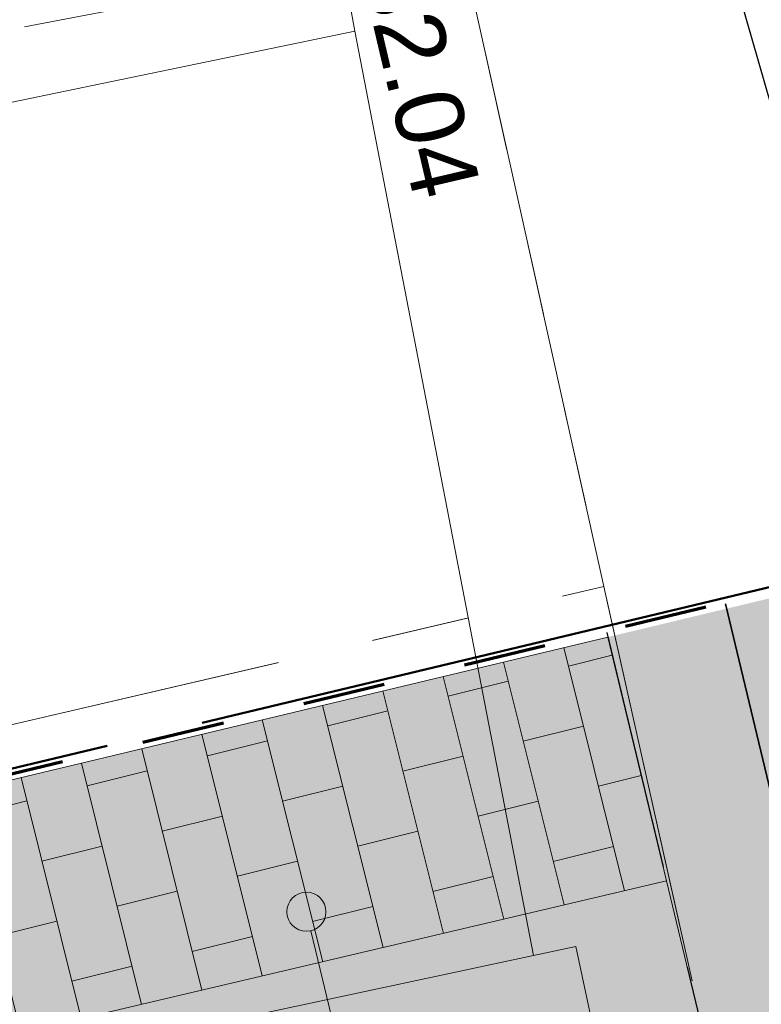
# Model space of a CAD drawing. Header units: metres. Extents: x 738076 to 738809, y 6589688 to 6590318.
# Tile 93 of 188: x 738409 to 738417, y 6590025 to 6590035. Entities that reach past the tile are written whole.
import ezdxf

# ---------------------------------------------------------------- set-up
doc = ezdxf.new("R2010")
doc.units = ezdxf.units.M
for name, pattern in [('ASFBET', [2.5, 1.5, -0.9999999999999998]), ('KATASTRIPIIR', [7, 4, -0.9999999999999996, 0.9999999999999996, -0.9999999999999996]), ('Katkend', [1.6933333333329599, 0.8466666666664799, -0.8466666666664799]), ('Kriipsjoon', [3.527298, 2.4692356, -1.0580624]), ('TOOPIIR', [7, 6, -1])]:
    doc.linetypes.add(name, pattern=pattern)
for name, color, linetype, lineweight in [('_GE (2D)', 7, 'Continuous', 5), ('_MA-joon kool (2D)', 7, 'Continuous', 5), ('_MA-pind kool (2D)', 7, 'Continuous', 5), ('_MA-teljed kool (2D)', 7, 'Continuous', 5), ('_MA-töömahtude piir (2D)', 7, 'Continuous', 5), ('AR-00 Teljed.AR', 7, 'Continuous', 25), ('MA-v2ikevorm-m88bel', 7, 'Continuous', 13), ('None', 7, 'Continuous', 5)]:
    doc.layers.add(name, color=color, linetype=linetype, lineweight=lineweight)
for name, color, linetype, lineweight, true_color in [('GE-HOONEDET', 7, 'Continuous', 5, 0x888888), ('GE-korgus-EH2000', 7, 'Continuous', 5, 0x888888), ('GE-PIIR', 7, 'Continuous', 18, 0xcc6600), ('GE-TEE', 7, 'Continuous', 5, 0x888888), ('GE-VTRASS', 7, 'Continuous', 5, 0x888888), ('MA-hoone teljed', 7, 'Continuous', 5, 0x888888), ('MA-MA  TEKST töömahtude piir', 6, 'Continuous', 70, 0xff00ff), ('MA-playtop kate', 7, 'Continuous', 5, 0x888888), ('MA-projektala piir', 7, 'TOOPIIR', 50, 0xdd0000), ('MA-tee graniitkivi 200x100mm. tumehall', 7, 'Continuous', 5, 0x636466), ('MA-tee graniitplaat 300xvaba mm. helehall', 7, 'Continuous', 5, 0x636466), ('MA-teraslehest katendiääris 4x100', 7, 'Kriipsjoon', 25, 0x6c3f99), ('MA-v2ikevorm-inventar', 7, 'Continuous', 5, 0x636466)]:
    doc.layers.add(name, color=color, linetype=linetype, lineweight=lineweight, true_color=true_color)
doc.styles.add('Arial', font='Arial')
doc.linetypes.add('-V-', pattern='A,10,-0.8000000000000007,-1.308667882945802,["V",Arial,S=1.4,R=0,X=-1.308667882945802,Y=-0.6999999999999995],-0.8913321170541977,10,-3', length=26)
pattern_1 = [(-76.52164066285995, (0.5510427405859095, 0.4603941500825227), (0.6304862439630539, 0.1511145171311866), [0.319278, -0.3287987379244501]), (-76.52164066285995, (0.788297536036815, 0.8502813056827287), (0.6304862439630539, 0.1511145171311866), [0.319278, -0.3287987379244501]), (103.4783593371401, (0.2372473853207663, 0.3898853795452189), (-0.6304862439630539, -0.1511145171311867), [0.319278, -0.3287987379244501]), (103.4783593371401, (0, 0), (-0.6304862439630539, -0.1511145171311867), [0.319278, -0.3287987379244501]), (13.47835933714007, (0.2372473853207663, 0.3898853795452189), (-0.1510524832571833, 0.6302274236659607), [0.64317372, -0.00516916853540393]), (13.47835933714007, (0.1628306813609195, 0.7003698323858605), (-0.1510524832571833, 0.6302274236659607), [0.64317372, -0.00516916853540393]), (13.47835933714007, (0, 0), (-0.1510524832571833, 0.6302274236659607), [0.64317372, -0.00516916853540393]), (13.47835933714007, (-0.07441670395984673, 0.3104844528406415), (-0.1510524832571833, 0.6302274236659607), [0.64317372, -0.00516916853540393])]
pattern_2 = [(104, (0, 0), (-0.6161377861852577, -0.153620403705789), []), (-166, (0, 0), (0.3072408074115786, -1.232275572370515), [0.6349999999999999, -0.6349999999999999]), (-166, (-0.7697581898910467, 0.4625173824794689), (0.3072408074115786, -1.232275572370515), [0.6349999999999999, -0.6349999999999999])]

# ---------------------------------------------------------------- blocks, each defined once
blk = doc.blocks.new('Hardscape (2D)-1')
at = {"layer": 'MA-tee graniitkivi 200x100mm. tumehall', "linetype": 'Continuous', "lineweight": 0, "true_color": 0x00ff00, "transparency": 33554687}
blk.add_hatch(color=3, dxfattribs=at).paths.add_polyline_path([(-0.06493923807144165, -0.02403476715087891), (-0.7582930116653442, -3.265124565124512), (52.55600128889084, 9.27927358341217), (51.85677333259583, 12.19662140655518)])
at = {"layer": 'MA-tee graniitkivi 200x100mm. tumehall', "linetype": 'Continuous', "lineweight": 0, "true_color": 0xcccccc, "transparency": 33554687}
blk.add_hatch(color=254, dxfattribs=at).paths.add_polyline_path([(-0.06493923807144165, -0.02403476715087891), (-0.7582930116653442, -3.265124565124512), (52.55600128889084, 9.27927358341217), (51.85677333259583, 12.19662140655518)])
blk.add_hatch(color=254, dxfattribs=at).paths.add_polyline_path([(-0.06493923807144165, -0.02403476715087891), (-0.7582930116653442, -3.265124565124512), (52.55600128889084, 9.27927358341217), (51.85677333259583, 12.19662140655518)])
blk.add_hatch(color=254, dxfattribs=at).paths.add_polyline_path([(-0.06493923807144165, -0.02403476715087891), (-0.7582930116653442, -3.265124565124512), (52.55600128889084, 9.27927358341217), (51.85677333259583, 12.19662140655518)])
at = {"layer": 'MA-tee graniitkivi 200x100mm. tumehall', "linetype": 'Continuous', "lineweight": 5, "true_color": 0x808080, "transparency": 33554687}
h = blk.add_hatch(dxfattribs=at)
h.set_pattern_fill('graniitkivi 200x100 mm_ tumehall', color=8, style=0, pattern_type=2)
h.set_pattern_definition([(-90.00000000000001, (0.6431737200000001, 0.3192780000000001), (0.6483428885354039, -1.042614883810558e-16), [0.319278, -0.3287987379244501]), (-90.00000000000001, (0.9647681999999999, 0.643128), (0.6483428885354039, -1.042614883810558e-16), [0.319278, -0.3287987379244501]), (90, (0.32158686, 0.32385), (-0.6483428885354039, 3.969955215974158e-17), [0.319278, -0.3287987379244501]), (90, (0, 0), (-0.6483428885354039, 3.969955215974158e-17), [0.319278, -0.3287987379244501]), (0, (0.32158686, 0.32385), (0, 0.6480767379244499), [0.64317372, -0.00516916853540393]), (0, (0.32158686, 0.643128), (0, 0.6480767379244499), [0.64317372, -0.00516916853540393]), (0, (0, 0), (0, 0.6480767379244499), [0.64317372, -0.00516916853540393]), (0, (0, 0.319278), (0, 0.6480767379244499), [0.64317372, -0.00516916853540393])])
h.paths.add_polyline_path([(-0.06493923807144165, -0.02403476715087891), (-0.7582930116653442, -3.265124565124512), (52.55600128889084, 9.27927358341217), (51.85677333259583, 12.19662140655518)])
h = blk.add_hatch(dxfattribs=at)
h.set_pattern_fill('graniitkivi 200x100 mm_ tumehall', color=8, angle=13.47835933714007, style=0, pattern_type=2)
h.set_pattern_definition(pattern_1)
h.paths.add_polyline_path([(-0.06493923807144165, -0.02403476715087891), (-0.7582930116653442, -3.265124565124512), (52.55600128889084, 9.27927358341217), (51.85677333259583, 12.19662140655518)])
h = blk.add_hatch(dxfattribs=at)
h.set_pattern_fill('graniitkivi 200x100 mm_ tumehall', color=8, angle=13.47835933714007, style=0, pattern_type=2)
h.set_pattern_definition(pattern_1)
h.paths.add_polyline_path([(-0.06493923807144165, -0.02403476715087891), (-0.7582930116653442, -3.265124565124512), (52.55600128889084, 9.27927358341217), (51.85677333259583, 12.19662140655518)])
at = {"layer": 'MA-tee graniitkivi 200x100mm. tumehall', "color": 253, "transparency": 33554687, "flags": 128}
blk.add_lwpolyline([(-0.06493923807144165, -0.02403476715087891), (-0.7582930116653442, -3.265124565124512), (52.55600128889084, 9.27927358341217), (51.85677333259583, 12.19662140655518)], close=True, dxfattribs=at)
at = {"layer": 'MA-tee graniitkivi 200x100mm. tumehall', "transparency": 33554687, "flags": 128}
blk.add_lwpolyline([(-0.06493923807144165, -0.02403476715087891), (-0.7582930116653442, -3.265124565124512), (52.55600128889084, 9.27927358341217), (51.85677333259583, 12.19662140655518)], close=True, dxfattribs=at)
blk.add_lwpolyline([(-0.06493923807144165, -0.02403476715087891), (-0.7582930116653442, -3.265124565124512), (52.55600128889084, 9.27927358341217), (51.85677333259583, 12.19662140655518)], close=True, dxfattribs=at)
blk.add_lwpolyline([(-0.06493923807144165, -0.02403476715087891), (-0.7582930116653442, -3.265124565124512), (52.55600128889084, 9.27927358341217), (51.85677333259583, 12.19662140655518)], close=True, dxfattribs=at)
at = {"layer": 'MA-tee graniitkivi 200x100mm. tumehall', "color": 0, "flags": 1}
for tag in ['instanceID', 'prm0_value', 'prm1_value', 'prm2_value', 'prm3_value', 'prm4_value', 'prm5_value', 'prm6_value', 'prm7_value', 'prm8_value', 'prm0_name', 'prm0_type', 'prm2_name', 'prm2_type', 'prm3_name', 'prm3_type', 'prm6_name', 'prm6_type', 'prm8_name', 'prm8_type', 'prm1_name', 'prm1_type', 'prm4_name', 'prm4_type', 'prm5_name', 'prm5_type', 'prm7_name', 'prm7_type', 'IFC_UUID']:
    blk.add_attdef(tag, (-2154052.671292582, -6234733.89573802), '', height=0.00018, dxfattribs=at)
blk = doc.blocks.new('Hardscape (2D)-3')
at = {"layer": 'MA-tee graniitplaat 300xvaba mm. helehall', "color": 0, "flags": 1}
for tag in ['instanceID', 'prm0_value', 'prm1_value', 'prm2_value', 'prm3_value', 'prm4_value', 'prm5_value', 'prm6_value', 'prm7_value', 'prm8_value', 'prm0_name', 'prm0_type', 'prm2_name', 'prm2_type', 'prm3_name', 'prm3_type', 'prm6_name', 'prm6_type', 'prm8_name', 'prm8_type', 'prm1_name', 'prm1_type', 'prm4_name', 'prm4_type', 'prm5_name', 'prm5_type', 'prm7_name', 'prm7_type', 'IFC_UUID']:
    blk.add_attdef(tag, (-2154051.977938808, -6234730.654648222), '', height=0.00018, dxfattribs=at)
at = {"color": 255, "linetype": 'Continuous', "lineweight": 5, "transparency": 33554687}
blk.add_wipeout([(7.881776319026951, 1.469384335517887), (7.334990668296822, -1.0865711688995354), (59.256703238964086, 11.134085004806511), (58.65769253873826, 13.633210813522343)], dxfattribs=at).dxf.layer = 'MA-v2ikevorm-m88bel'
at = {"layer": 'MA-tee graniitplaat 300xvaba mm. helehall', "linetype": 'Continuous', "lineweight": 0, "true_color": 0xeeeeee, "transparency": 33554687}
blk.add_hatch(color=7, dxfattribs=at).paths.add_polyline_path([(7.881776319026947, 1.469384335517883), (7.334990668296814, -1.086571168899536), (59.25670323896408, 11.13408500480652), (58.65769253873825, 13.63321081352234)])
blk.add_hatch(color=7, dxfattribs=at).paths.add_polyline_path([(7.881776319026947, 1.469384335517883), (7.334990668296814, -1.086571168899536), (59.25670323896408, 11.13408500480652), (58.65769253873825, 13.63321081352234)])
blk.add_hatch(color=7, dxfattribs=at).paths.add_polyline_path([(7.881776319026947, 1.469384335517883), (7.334990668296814, -1.086571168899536), (59.25670323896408, 11.13408500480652), (58.65769253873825, 13.63321081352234)])
at = {"layer": 'MA-tee graniitplaat 300xvaba mm. helehall', "linetype": 'Continuous', "lineweight": 5, "true_color": 0x636466, "transparency": 33554687}
h = blk.add_hatch(dxfattribs=at)
h.set_pattern_fill('graniitplaat 300xvaba_ helehall', color=251, style=0, pattern_type=2)
h.set_pattern_definition(pattern_2)
h.paths.add_polyline_path([(7.881776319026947, 1.469384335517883), (7.334990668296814, -1.086571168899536), (59.25670323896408, 11.13408500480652), (58.65769253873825, 13.63321081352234)])
h = blk.add_hatch(dxfattribs=at)
h.set_pattern_fill('graniitplaat 300xvaba_ helehall', color=251, style=0, pattern_type=2)
h.set_pattern_definition(pattern_2)
h.paths.add_polyline_path([(7.881776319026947, 1.469384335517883), (7.334990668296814, -1.086571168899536), (59.25670323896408, 11.13408500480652), (58.65769253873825, 13.63321081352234)])
h = blk.add_hatch(dxfattribs=at)
h.set_pattern_fill('graniitplaat 300xvaba_ helehall', color=251, style=0, pattern_type=2)
h.set_pattern_definition(pattern_2)
h.paths.add_polyline_path([(7.881776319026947, 1.469384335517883), (7.334990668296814, -1.086571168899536), (59.25670323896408, 11.13408500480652), (58.65769253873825, 13.63321081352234)])
at = {"layer": 'MA-tee graniitplaat 300xvaba mm. helehall', "transparency": 33554687, "flags": 128}
blk.add_lwpolyline([(7.881776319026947, 1.469384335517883), (7.334990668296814, -1.086571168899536), (59.25670323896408, 11.13408500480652), (58.65769253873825, 13.63321081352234)], close=True, dxfattribs=at)
blk.add_lwpolyline([(7.881776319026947, 1.469384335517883), (7.334990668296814, -1.086571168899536), (59.25670323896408, 11.13408500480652), (58.65769253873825, 13.63321081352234)], close=True, dxfattribs=at)
blk.add_lwpolyline([(7.881776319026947, 1.469384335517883), (7.334990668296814, -1.086571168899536), (59.25670323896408, 11.13408500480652), (58.65769253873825, 13.63321081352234)], close=True, dxfattribs=at)
at = {"layer": 'MA-v2ikevorm-m88bel', "color": 7, "linetype": 'Continuous', "lineweight": 5, "transparency": 33554687, "flags": 128}
blk.add_lwpolyline([(7.881776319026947, 1.469384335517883), (7.334990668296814, -1.086571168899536), (59.25670323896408, 11.13408500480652), (58.65769253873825, 13.63321081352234)], close=True, dxfattribs=at)
blk = doc.blocks.new('Hardscape (2D)-41')
at = {"layer": 'MA-playtop kate', "color": 7, "transparency": 33554687}
blk.add_solid([(0.002143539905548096, -0.009034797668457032), (2.43328847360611, 0.5737524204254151), (7.73663777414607, -32.27912572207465), (8.930934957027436, -26.53813429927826)], dxfattribs=at)
at = {"layer": 'MA-playtop kate', "color": 32, "linetype": 'Continuous', "transparency": 33554687}
blk.add_solid([(0.002143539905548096, -0.009034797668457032), (2.43328847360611, 0.5737524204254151), (7.73663777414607, -32.27912572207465), (8.930934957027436, -26.53813429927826)], dxfattribs=at)
at = {"layer": 'MA-playtop kate', "color": 32, "transparency": 33554687}
blk.add_solid([(0.002143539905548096, -0.009034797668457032), (2.43328847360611, 0.5737524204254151), (7.73663777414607, -32.27912572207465), (8.930934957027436, -26.53813429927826)], dxfattribs=at)
blk.add_solid([(0.002143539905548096, -0.009034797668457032), (2.43328847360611, 0.5737524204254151), (7.73663777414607, -32.27912572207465), (8.930934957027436, -26.53813429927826)], dxfattribs=at)
at = {"layer": 'MA-playtop kate', "color": 0, "flags": 1}
for tag in ['instanceID', 'prm0_value', 'prm1_value', 'prm2_value', 'prm3_value', 'prm4_value', 'prm5_value', 'prm6_value', 'prm7_value', 'prm8_value', 'prm0_name', 'prm0_type', 'prm2_name', 'prm2_type', 'prm3_name', 'prm3_type', 'prm6_name', 'prm6_type', 'prm8_name', 'prm8_type', 'prm1_name', 'prm1_type', 'prm4_name', 'prm4_type', 'prm5_name', 'prm5_type', 'prm7_name', 'prm7_type', 'IFC_UUID']:
    blk.add_attdef(tag, (-2154000.655236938, -6234748.204957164), '', height=0.00018, dxfattribs=at)
blk = doc.blocks.new('MA-pind kool (2D)')
at = {"layer": 'MA-tee graniitkivi 200x100mm. tumehall', "transparency": 33554687}
blk.add_blockref('Hardscape (2D)-1', (-2154051.91299957, -6234730.630613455, -0.2), dxfattribs=at)
at = {"layer": 'MA-tee graniitplaat 300xvaba mm. helehall', "transparency": 33554687}
blk.add_blockref('Hardscape (2D)-3', (-2154059.312929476, -6234729.568077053, -0.2), dxfattribs=at)
at = {"layer": 'MA-playtop kate', "color": 7, "transparency": 33554687}
blk.add_blockref('Hardscape (2D)-41', (-2154000.657380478, -6234715.925831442, -0.2), dxfattribs=at)
blk = doc.blocks.new('GE')
at = {"layer": 'GE-HOONEDET', "linetype": 'Continuous', "flags": 128}
for points in [[(-3.862148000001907, 21.21323000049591), (2.302822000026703, 22.53334500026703), (0.473807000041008, 32.00475), (-5.541309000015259, 30.75838600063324)], [(1.878370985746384, 21.09459506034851), (3.007861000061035, 21.36241899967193), (2.737210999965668, 22.62636099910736), (2.302822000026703, 22.53334500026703)]]:
    blk.add_lwpolyline(points, dxfattribs=at)
at = {"layer": 'GE-PIIR', "linetype": 'KATASTRIPIIR', "flags": 128}
for points in [[(-8.125, 76.545), (82.295, 97.555), (94.785, 41.465), (4.335, 20.465), (3.025, 26.315), (-8.125, 76.545)], [(-47.445, 14.515), (-36.125, 69.655), (-8.125, 76.545), (3.025, 26.315), (-47.445, 14.515)], [(-49.755, 3.145), (-47.445, 14.515), (3.025, 26.315), (4.335, 20.465), (5.535, 15.095), (-49.755, 3.145)]]:
    blk.add_lwpolyline(points, dxfattribs=at)
at = {"layer": 'GE-TEE', "linetype": 'ASFBET', "flags": 128}
blk.add_lwpolyline([(0.473807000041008, 32.00475), (0.3525025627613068, 32.67317669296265), (-4.985715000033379, 31.65400400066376), (-8.594753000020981, 48.32369400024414)], dxfattribs=at)
at = {"layer": 'GE-VTRASS', "linetype": '-V-', "lineweight": 30}
blk.add_line((7.179807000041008, 22.68192700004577), (3.680896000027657, 34.94993200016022), dxfattribs=at)
at = {"layer": 'GE-korgus-EH2000', "insert": (0.458, 32.892), "char_height": 0.7, "attachment_point": 7, "rotation": 283.200127, "line_spacing_factor": 0.25, "style": 'Arial'}
blk.add_mtext(' 32.04 ', dxfattribs=at)
blk = doc.blocks.new('GE (2D)')
at = {"layer": 'None', "color": 7, "transparency": 33554687}
blk.add_blockref('GE', (-2154003.721977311, -6234741.730759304, 4.5), dxfattribs=at)
blk = doc.blocks.new('MA-joon kool (2D)')
at = {"layer": 'MA-projektala piir', "flags": 128}
blk.add_lwpolyline([(-2154058.210153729, -6234739.129489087), (-2154056.135389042, -6234729.123073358), (-2153911.071005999, -6234694.337356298), (-2153908.108662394, -6234706.781098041), (-2153980.911977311, -6234723.500759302), (-2153977.313968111, -6234740.789259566), (-2153975.79136601, -6234740.471612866), (-2153975.239977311, -6234740.484759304), (-2153974.721977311, -6234740.710759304), (-2153969.531164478, -6234745.050163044), (-2153964.027119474, -6234768.760106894), (-2153989.583829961, -6234774.737774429), (-2154001.250235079, -6234777.364268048), (-2154017.245894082, -6234781.447156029), (-2154017.306524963, -6234781.193595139), (-2154049.485810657, -6234787.774099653), (-2154049.636992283, -6234786.297542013), (-2154053.752342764, -6234786.690905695), (-2154058.348746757, -6234745.73889305)], close=True, dxfattribs=at)
at = {"layer": 'MA-teraslehest katendiääris 4x100', "transparency": 33554687}
blk.add_line((-2154000.666756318, -6234715.886713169), (-2153992.920742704, -6234748.204957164), dxfattribs=at)
at = {"layer": 'MA-v2ikevorm-inventar', "color": 255, "lineweight": 35}
blk.add_line((-2153999.452757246, -6234715.595329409), (-2153991.844506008, -6234747.332261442), dxfattribs=at)
blk = doc.blocks.new('Standard grid marker')
at = {"layer": 'AR-00 Teljed.AR', "color": 252, "linetype": 'Continuous', "lineweight": 13, "true_color": 0x8c8d8c}
blk.add_line((54.91904102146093, 0), (61.06149974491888, 0), dxfattribs=at)
blk.add_circle((61.26149974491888, 0), 0.2, dxfattribs=at)
blk = doc.blocks.new('kool teljed')
at = {"layer": 'MA-hoone teljed', "color": 7, "rotation": 103.4596225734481}
blk.add_blockref('Standard grid marker', (32.04926601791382, -21.79868548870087), dxfattribs=at)
blk = doc.blocks.new('MA-teljed kool (2D)')
at = {"layer": 'MA-hoone teljed', "color": 7, "transparency": 33554687}
blk.add_blockref('kool teljed', (-2154021.532876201, -6234756.530230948), dxfattribs=at)
blk = doc.blocks.new('MA-töömahtude piir (2D)')
at = {"layer": 'MA-MA  TEKST töömahtude piir', "linetype": 'Katkend', "lineweight": 70, "transparency": 33554687}
blk.add_line((-2154059.749335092, -6234730.069080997), (-2153906.122572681, -6234693.148103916), dxfattribs=at)

msp = doc.modelspace()

# ---------------------------------------------------------------- block references
at = {"layer": '_MA-pind kool (2D)'}
msp.add_blockref('MA-pind kool (2D)', (2892415.876977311, 12824744.7657593), dxfattribs=at)

# ---------------------------------------------------------------- next in the draw order: block references
at = {"layer": '_GE (2D)'}
msp.add_blockref('GE (2D)', (2892415.876977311, 12824744.7657593), dxfattribs=at)
at = {"layer": '_MA-joon kool (2D)'}
msp.add_blockref('MA-joon kool (2D)', (2892415.876977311, 12824744.7657593), dxfattribs=at)
at = {"layer": '_MA-teljed kool (2D)'}
msp.add_blockref('MA-teljed kool (2D)', (2892415.876977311, 12824744.7657593), dxfattribs=at)
at = {"layer": '_MA-töömahtude piir (2D)'}
msp.add_blockref('MA-töömahtude piir (2D)', (2892415.876977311, 12824744.7657593), dxfattribs=at)

doc.saveas('drawing.dxf')
